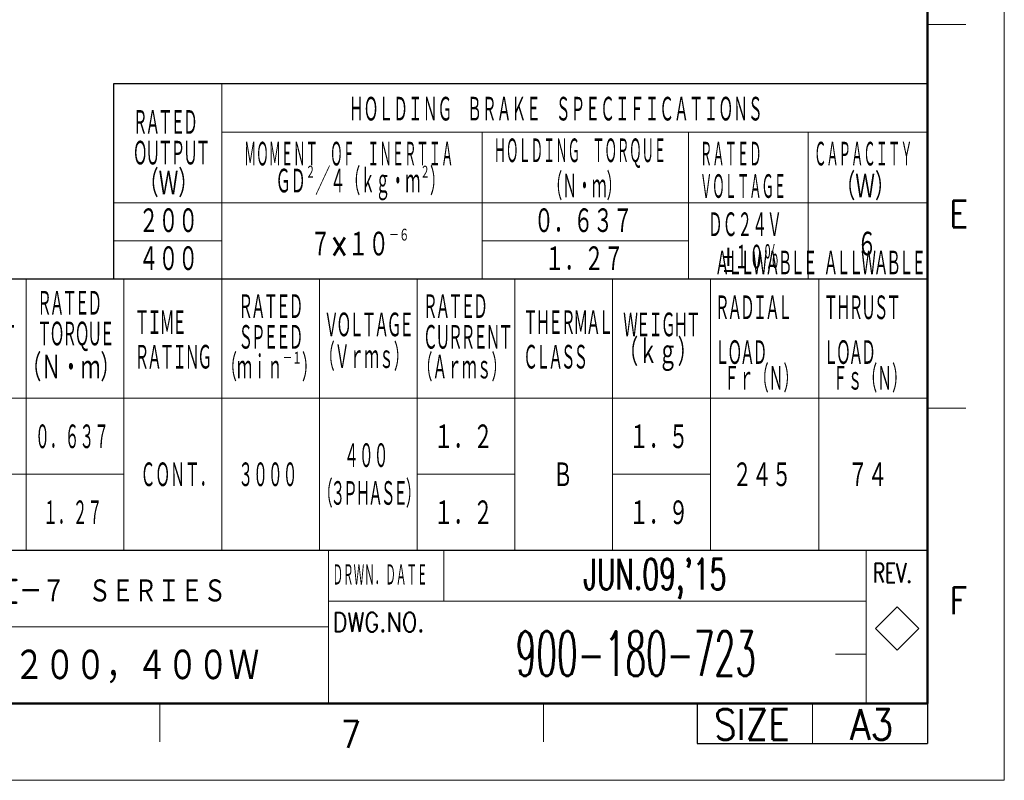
# Model space of a CAD drawing. Header units: millimetres. Extents: x 0 to 594, y 0 to 420.
# Tile 69 of 132: x 413 to 594, y 0 to 140. Entities that reach past the tile are written whole.
import ezdxf

# ---------------------------------------------------------------- set-up
doc = ezdxf.new("R2010")
doc.units = ezdxf.units.MM
doc.header["$LTSCALE"] = 0.257233
doc.layers.add('NoLayerName_001', color=7, linetype='Continuous')
doc.styles.get("Standard").update_dxf_attribs({"font": 'txt', "bigfont": 'extfont2'})

# ---------------------------------------------------------------- blocks, each defined once
blk = doc.blocks.new('JZB_0004')
at = {"layer": 'NoLayerName_001', "color": 3, "lineweight": 13}
for s, insert, char_height, attachment_point in [("\\A1;\\W0.6383;JUN.09,'15", (237.32, 14.64), 4, 5), ('\\A1;\\W0.6000;K.ARAI', (84.82, 14.64), 3.27, 5), ('\\A1;\\W0.8333;ＡＣ\u3000ＳＥＲＶＯＭＯＴＯＲ\u3000Σ－７\u3000ＳＥＲＩＥＳ', (110.32, 13.01), 3.27, 4), ('\\A1;\\W0.5714;T.HIROSE', (84.82, 8.14), 3.27, 5), ('\\A1;\\W0.5410;900-180-723', (234.82, 4.89), 5.82, 5), ('\\A1;\\W0.8333;ＳＧＭ７Ａ\u3000ＭＯＤＥＬ\u3000２００，４００Ｗ', (145.82, 3.26), 4.36, 5), ('\\A1;\\W0.6818;√2', (6.82, 1.64), 3.27, 5), ('\\A1;\\W0.7500;1', (0.82, 1.64), 3.27, 5), ('\\A1;\\W0.6000;K.AOKI', (84.82, 1.64), 3.27, 5)]:
    blk.add_mtext(s, dxfattribs=dict(at, insert=insert, char_height=char_height, attachment_point=attachment_point))

msp = doc.modelspace()

# ---------------------------------------------------------------- linework, layer by layer
at = {"layer": 'NoLayerName_001', "color": 7, "linetype": 'Continuous', "lineweight": 13}
for p, q in [((593.9754, 0), (593.9754, 420.0255)), ((490.7368, 32.9986), (490.7368, 42.4268)), ((574.2398, 31.9874), (570.2398, 27.9874)), ((578.2399, 27.9874), (574.2398, 31.9874)), ((570.2398, 27.9874), (574.2398, 23.9874)), ((574.2398, 23.9874), (578.2399, 27.9874)), ((558.6197, 14.1423), (558.6197, 6.774)), ((593.9754, 0), (0, 0))]:
    msp.add_line(p, q, dxfattribs=at)
at = {"layer": 'NoLayerName_001', "color": 7, "linetype": 'Continuous', "lineweight": 50}
for p, q in [((579.8331, 405.8832), (579.8331, 14.1423)), ((579.8331, 14.1423), (35.3557, 14.1423))]:
    msp.add_line(p, q, dxfattribs=at)
at = {"layer": 'NoLayerName_001', "color": 2, "linetype": 'Continuous', "lineweight": 13}
for p, q in [((579.8331, 139.3014), (586.9043, 139.3014)), ((449.8331, 128.4268), (449.8331, 92.4268)), ((449.8331, 119.4268), (579.8331, 119.4268)), ((497.8331, 119.4268), (497.8331, 92.4268)), ((535.8331, 119.4268), (535.8331, 92.4268)), ((557.8331, 119.4268), (557.8331, 92.4268)), ((429.9939, 106.4268), (579.8331, 106.4268)), ((449.8331, 99.4268), (429.9939, 99.4268)), ((497.8331, 99.4268), (535.8331, 99.4268)), ((413.8331, 92.4268), (413.8331, 42.4268)), ((431.8331, 92.4268), (431.8331, 42.4268)), ((449.8331, 92.4268), (449.8331, 42.4268)), ((467.8331, 92.4268), (467.8331, 42.4268)), ((485.8331, 92.4268), (485.8331, 42.4268)), ((503.8331, 92.4268), (503.8331, 42.4268)), ((521.8331, 92.4268), (521.8331, 42.4268)), ((539.8331, 92.4268), (539.8331, 42.4268)), ((559.8331, 92.4268), (559.8331, 42.4268)), ((235.8331, 70.4268), (579.8331, 70.4268)), ((586.9043, 68.59), (579.8331, 68.59)), ((235.8331, 56.4268), (431.8331, 56.4268)), ((485.8331, 56.4268), (503.8331, 56.4268)), ((521.8331, 56.4268), (539.8331, 56.4268)), ((469.5234, 42.4268), (469.5234, 14.1423)), ((568.5193, 14.1423), (568.5193, 42.4268)), ((568.5193, 42.1297), (568.5193, 14.1423)), ((469.5234, 32.9986), (568.5193, 32.9986)), ((469.5234, 28.2845), (332.3434, 28.2845)), ((568.5193, 23.2734), (562.8624, 23.2734)), ((438.4104, 14.1423), (438.4104, 7.0711)), ((509.1218, 14.1423), (509.1218, 7.0711))]:
    msp.add_line(p, q, dxfattribs=at)
at = {"layer": 'NoLayerName_001', "color": 7, "linetype": 'Continuous', "lineweight": 25}
for p, q in [((429.9939, 92.4268), (429.9939, 128.4268)), ((429.9939, 128.4268), (579.8331, 128.4268)), ((235.8331, 92.4268), (579.8331, 92.4268)), ((35.3557, 42.4268), (579.8331, 42.4268)), ((537.4063, 14.1423), (537.4063, 6.774)), ((579.8331, 14.1423), (579.8331, 7.0711)), ((579.8331, 13.8451), (579.8331, 6.774)), ((579.8331, 13.8451), (579.8331, 6.774)), ((537.4063, 6.774), (579.8331, 6.774))]:
    msp.add_line(p, q, dxfattribs=at)

# ---------------------------------------------------------------- block references
at = {"layer": 'NoLayerName_001', "xscale": 1.414227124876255, "yscale": 1.414227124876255, "zscale": 1.414227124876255}
msp.add_blockref('JZB_0004', (194.0072, 16.4262), dxfattribs=at)

# ---------------------------------------------------------------- texts
at = {"layer": 'NoLayerName_001', "color": 3, "lineweight": 13, "char_height": 4.949795, "attachment_point": 7}
for s, insert in [('\\A1;\\W0.5000;ＨＯＬＤＩＮＧ\u3000ＢＲＡＫＥ\u3000ＳＰＥＣＩＦＩＣＡＴＩＯＮＳ', (473.2548, 121.112)), ('\\A1;\\W0.4167;ＭＯＭＥＮＴ\u3000ＯＦ\u3000ＩＮＥＲＴＩＡ', (453.9362, 112.822)), ('\\A1;\\W0.4167;ＨＯＬＤＩＮＧ\u3000ＴＯＲＱＵＥ', (499.9401, 112.822)), ('\\A1;\\W0.4167;ＲＡＴＥＤ', (537.9235, 112.822)), ('\\A1;\\W0.4167;ＣＡＰＡＣＩＴＹ', (558.9335, 112.822)), ('\\A1;\\W0.6667;（Ｗ）', (434.5828, 107.4268)), ('\\A1;\\W0.5077;ＧＤ{\\A1;\\H0.50x;\\S２^ ;}／４（ｋｇ・ｍ{\\A1;\\H0.50x;\\S２^ ;}）', (459.782, 106.8566)), ('\\A1;\\W0.5000;（Ｎ・ｍ）', (509.8397, 106.8566)), ('\\A1;\\W0.6667;（Ｗ）', (562.8934, 106.8566)), ('\\A1;\\W0.4167;ＶＯＬＴＡＧＥ', (537.9235, 106.8566)), ('\\A1;\\W0.6667;２００', (434.5828, 100.5592)), ('\\A1;\\W0.6667;０．６３７', (507.3648, 100.5592)), ('\\A1;\\W0.5000;ＤＣ２４Ｖ', (539.3792, 99.822)), ('\\A1;\\W0.6897;７×１０{\\A1;\\H0.50x;\\S－６^ ;}', (466.1427, 96.2552)), ('\\A1;\\W0.6667;６', (566.8532, 96.2552)), ('\\A1;\\W0.6667;４００', (434.5828, 93.5592)), ('\\A1;\\W0.6667;１．２７', (509.3447, 93.5592)), ('\\A1;\\W0.5000;±１０％', (541.9295, 93.8566)), ('\\A1;\\W0.5000;\\T0.7500;ＡＬＬＷＡＢＬＥ\\PＲＡＤＩＡＬ\\PＬＯＡＤ', (540.666, 76.2586)), ('\\A1;\\W0.5000;\\T0.7500;ＡＬＬＷＡＢＬＥ\\PＴＨＲＵＳＴ\\PＬＯＡＤ', (560.666, 76.2586)), ('\\A1;\\W0.5000;\\T0.7500;ＶＯＬＴＡＧＥ', (468.666, 81.3558)), ('\\A1;\\W0.5000;\\T0.7500;ＷＥＩＧＨＴ', (523.7797, 81.3558)), ('\\A1;\\W0.5000;（Ｖｒｍｓ）', (467.9235, 75.4061)), ('\\A1;\\W0.6667;（ｋｇ）', (522.9134, 75.4061)), ('\\A1;\\W0.6667;（Ｎ・ｍ）', (412.9827, 73.4784)), ('\\A1;\\W0.5143;（ｍｉｎ{\\A1;\\H0.50x;\\S－１^ ;}）', (449.8431, 73.4784)), ('\\A1;\\W0.5000;（Ａｒｍｓ）', (485.9235, 73.4784)), ('\\A1;\\W0.5000;Ｆｒ（Ｎ）', (542.4084, 71.4268)), ('\\A1;\\W0.5000;Ｆｓ（Ｎ）', (562.4084, 71.4268)), ('\\A1;\\W0.5000;０．６３７', (415.4576, 60.7389)), ('\\A1;\\W0.6667;１．２', (488.8934, 60.7389)), ('\\A1;\\W0.6667;１．５', (524.8934, 60.7389)), ('\\A1;\\W0.5000;４００', (472.3783, 57.2739)), ('\\A1;\\W0.5000;ＣＯＮＴ．', (434.8934, 53.7389)), ('\\A1;\\W0.5000;３０００', (452.8934, 53.7389)), ('\\A1;\\W0.6667;Ｂ', (510.8532, 53.7389)), ('\\A1;\\W0.6667;２４５', (543.8934, 53.7389)), ('\\A1;\\W0.6667;７４', (565.195, 53.7389)), ('\\A1;\\W0.5000;\\T0.7500;（３ＰＨＡＳＥ）', (467.5523, 50.2039)), ('\\A1;\\W0.5000;１．２７', (416.9425, 46.7389)), ('\\A1;\\W0.6667;１．２', (488.8934, 46.7389)), ('\\A1;\\W0.6667;１．９', (524.8934, 46.7389))]:
    msp.add_mtext(s, dxfattribs=dict(at, insert=insert))
for s, insert, line_spacing_factor in [('\\A1;\\W0.5000;\\T0.7500;ＲＡＴＥＤ\\PＯＵＴＰＵＴ', (433.4691, 113.0116), 0.685714), ('\\A1;\\W0.5000;\\T0.7500;ＲＡＴＥＤ\\PＯＵＴＰＵＴ', (397.8288, 79.0632), 0.685714), ('\\A1;\\W0.5000;\\T0.7500;ＲＡＴＥＤ\\PＴＯＲＱＵＥ', (415.8288, 79.0632), 0.685714), ('\\A1;\\W0.5000;\\T0.7500;ＲＡＴＥＤ\\PＳＰＥＥＤ', (452.8934, 79.0632), 0.685714), ('\\A1;\\W0.5000;\\T0.7500;ＲＡＴＥＤ\\PＣＵＲＲＥＮＴ', (486.8934, 79.0632), 0.685714), ('\\A1;\\W0.5000;\\T0.7500;ＴＩＭＥ\\PＲＡＴＩＮＧ', (433.7797, 75.4061), 0.771429), ('\\A1;\\W0.5000;\\T0.7500;ＴＨＥＲＭＡＬ\\PＣＬＡＳＳ', (505.3509, 75.4061), 0.771429)]:
    msp.add_mtext(s, dxfattribs=dict(at, insert=insert, line_spacing_factor=line_spacing_factor))
at = {"layer": 'NoLayerName_001', "color": 2, "lineweight": 13}
for s, insert, char_height, attachment_point in [('\\A1;\\W0.8600;E', (583.8187, 101.9021), 4.949795, 7), ('\\A1;\\W0.4167;ＤＲＷＮ．ＤＡＴＥ', (470.2424, 35.6741), 4.242681, 7), ('\\A1;\\W0.7000;REV.', (569.7693, 36.4514), 3.535568, 7), ('\\A1;\\W0.8600;F', (583.8718, 30.6383), 4.949795, 7), ('\\A1;\\W0.8600;SIZE', (547.4891, 7.4811), 5.656908, 8), ('\\A1;\\W0.8600;A3', (569.5492, 7.4811), 5.656908, 8), ('\\A1;\\W0.8600;7', (471.774, 5.9841), 4.949795, 7)]:
    msp.add_mtext(s, dxfattribs=dict(at, insert=insert, char_height=char_height, attachment_point=attachment_point))
at = {"layer": 'NoLayerName_001', "color": 7, "lineweight": 13, "insert": (470.2424, 27.3769), "char_height": 3.535568, "attachment_point": 7}
msp.add_mtext('\\A1;\\W0.8600;DWG.NO.', dxfattribs=at)

doc.saveas('drawing.dxf')
